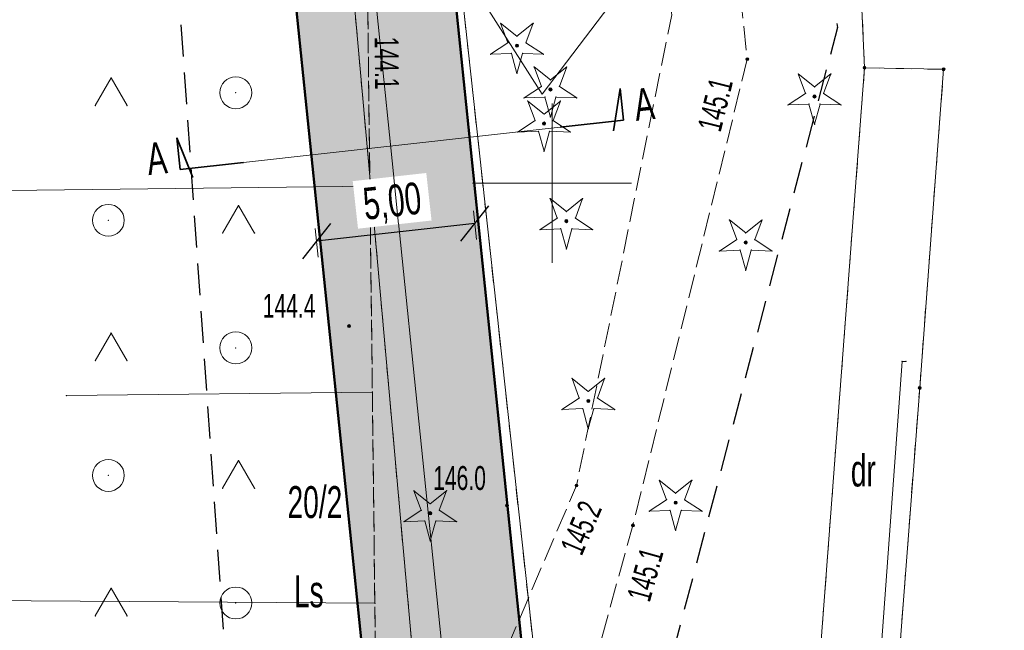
# Model space of a CAD drawing. Extents: x 6456700 to 6518119, y 5963420 to 5980059.
# Tile 238 of 256: x 6512452 to 6512483, y 5966535 to 5966554. Entities that reach past the tile are written whole.
import ezdxf
from ezdxf.enums import TextEntityAlignment as Align

# ---------------------------------------------------------------- set-up
doc = ezdxf.new("R2010")
doc.units = 0
doc.header["$MEASUREMENT"] = 0
for name, pattern in [('L_0_03', [1, 0.5, -0.5]), ('L_0_04', [1.5, 1, -0.5]), ('L_0_52', [1, 0.75, -0.25]), ('L_0_5A', [0.75, 0.5, -0.25])]:
    doc.linetypes.add(name, pattern=pattern)
doc.layers.get('0').update_dxf_attribs({"color": 2, "linetype": 'CONTINUOUS', "lineweight": 5})
doc.layers.get('Defpoints').update_dxf_attribs({"linetype": 'CONTINUOUS'})
for name, color, linetype, lineweight in [('000_Inne__niezydentyfikowane_', 7, 'CONTINUOUS', 18), ('18mm Kreska ciągła', 7, 'CONTINUOUS', 18), ('18mm Wymiarowanie i opisy', 7, 'CONTINUOUS', 18), ('203_punkt_graniczny', 7, 'CONTINUOUS', 18), ('210_oznaczenie_konturu_uzytku_gruntowego', 96, 'CONTINUOUS', 18), ('211_numer_dzialki_ewidencyjnej', 7, 'CONTINUOUS', 18), ('218_kontur_uzytku_gruntowego', 96, 'L_0_03', 18), ('219_dzialka_ewidencyjna', 7, 'CONTINUOUS', 18), ('35mm Ciągła', 7, 'CONTINUOUS', 35), ('50mm Kreska ciągła', 7, 'CONTINUOUS', 50), ('9mm Kreska ciągła', 252, 'CONTINUOUS', 9), ('drzewo_iglaste', 7, 'CONTINUOUS', 18), ('jezdnia', 7, 'CONTINUOUS', 18), ('pikieta_naturalna', 7, 'CONTINUOUS', 18), ('pikieta_naturalna_Atr2', 7, 'CONTINUOUS', 18), ('przewod_elektroenergetyczny_podziemny', 7, 'CONTINUOUS', 18), ('siatka_krzyrzy', 7, 'CONTINUOUS', 18), ('skarpa_nieumocniona', 7, 'CONTINUOUS', 18), ('teren_zalesiony', 7, 'CONTINUOUS', 18), ('Zakres', 7, 'CONTINUOUS', 18)]:
    doc.layers.add(name, color=color, linetype=linetype, lineweight=lineweight)
doc.styles.get("Standard").update_dxf_attribs({"font": 'txt', "width": 0.75})
doc.styles.add('Tekst w LOGO', font='GOTHIC.TTF', dxfattribs={"width": 0.7})
doc.styles.add('Znaczniki', font='GOTHIC.TTF', dxfattribs={"width": 0.7})
doc.dimstyles.new('1 do 500 mapa', dxfattribs={"dimscale": 0.4, "dimtxt": 2.5, "dimasz": 2.5, "dimexe": 1.25, "dimexo": 2, "dimgap": 0.825, "dimtad": 1, "dimzin": 0, "dimtxsty": 'Tekst w LOGO', "dimblk": 'OBLIQUE', "dimcen": 2.5, "dimclre": 253, "dimclrt": 256, "dimazin": 0, "dimtfac": 1, "dimtix": 1, "dimtmove": 1, "dimatfit": 3, "dimfxl": 1, "dimtfill": 1, "dimlwe": 9, "dimarcsym": 0})

# ---------------------------------------------------------------- blocks, each defined once
blk = doc.blocks.new('mdcp_nowa')
at = {"layer": '203_punkt_graniczny', "linetype": 'Continuous', "lineweight": 18, "true_color": 0x000000}
for points in [[(6495209.81, 5983003.575, 1), (6495209.81, 5983003.665, 1)], [(6495212.29, 5983003.525, 1), (6495212.29, 5983003.615, 1)], [(6495211.54, 5982993.535, 1), (6495211.54, 5982993.625, 1)]]:
    blk.add_hatch(color=18, dxfattribs=at).paths.add_polyline_path(points)
at = {"layer": 'drzewo_iglaste', "linetype": 'Continuous', "lineweight": 18, "true_color": 0x009900}
for points in [[(6495198.9, 5983004.26, 1), (6495198.9, 5983004.36, 1)], [(6495199.95, 5983002.89, 1), (6495199.95, 5983002.99, 1)], [(6495208.24, 5983002.67, 1), (6495208.24, 5983002.77, 1)], [(6495199.75, 5983001.82, 1), (6495199.75, 5983001.92, 1)], [(6495200.45, 5982998.76, 1), (6495200.45, 5982998.86, 1)], [(6495206.08, 5982998.09, 1), (6495206.08, 5982998.19, 1)], [(6495201.14, 5982993.12, 1), (6495201.14, 5982993.22, 1)], [(6495203.88, 5982989.93, 1), (6495203.88, 5982990.03, 1)], [(6495196.18, 5982989.6, 1), (6495196.18, 5982989.7, 1)]]:
    blk.add_hatch(color=94, dxfattribs=at).paths.add_polyline_path(points)
at = {"layer": 'pikieta_naturalna', "linetype": 'Continuous', "lineweight": 18, "true_color": 0x000000}
for points in [[(6495206.13, 5983003.845, 1), (6495206.13, 5983003.935, 1)], [(6495193.63, 5982995.475, 1), (6495193.63, 5982995.565, 1)], [(6495200.77, 5982990.475, 1), (6495200.77, 5982990.565, 1)], [(6495198.59, 5982989.845, 1), (6495198.59, 5982989.935, 1)], [(6495202.54, 5982989.225, 1), (6495202.54, 5982989.315, 1)]]:
    blk.add_hatch(color=18, dxfattribs=at).paths.add_polyline_path(points)
at = {"layer": '000_Inne__niezydentyfikowane_', "linetype": 'Continuous', "lineweight": 18, "flags": 128}
for points in [[(6495194.28, 5982999.91), (6495175.98, 5982999.69)], [(6495194.36, 5982993.45), (6495184.76, 5982993.34)], [(6495194.44, 5982986.83), (6495174.39, 5982986.97)]]:
    blk.add_lwpolyline(points, dxfattribs=at)
at = {"layer": '000_Inne__niezydentyfikowane_'}
for p in [(6495194.28, 5982999.91), (6495194.36, 5982993.45), (6495184.76, 5982993.34), (6495194.44, 5982986.83)]:
    blk.add_point(p, dxfattribs=at)
at = {"layer": '203_punkt_graniczny', "color": 7, "linetype": 'Continuous', "lineweight": 18}
for centre in [(6495209.81, 5983003.62), (6495212.29, 5983003.57), (6495211.54, 5982993.58)]:
    blk.add_circle(centre, 0.045, dxfattribs=at)
at = {"layer": '203_punkt_graniczny'}
for p in [(6495209.81, 5983003.62), (6495212.29, 5983003.57), (6495211.54, 5982993.58)]:
    blk.add_point(p, dxfattribs=at)
at = {"layer": '218_kontur_uzytku_gruntowego', "lineweight": 18, "flags": 128}
for points in [[(6495189.39, 5983076.89), (6495199.98, 5982980.36)], [(6495199.25, 5982944.91), (6495187.44, 5983076.36)], [(6495209.81, 5983003.62), (6495207.07, 5983064)], [(6495209.81, 5983003.62), (6495208.25, 5982983.04)], [(6495212.29, 5983003.57), (6495209.81, 5983003.62)], [(6495211.54, 5982993.58), (6495212.29, 5983003.57)], [(6495210.45, 5982979.32), (6495211.54, 5982993.58)]]:
    blk.add_lwpolyline(points, dxfattribs=at)
at = {"layer": '218_kontur_uzytku_gruntowego'}
for p in [(6495209.81, 5983003.62), (6495209.81, 5983003.62), (6495209.81, 5983003.62), (6495209.81, 5983003.62), (6495212.29, 5983003.57), (6495212.29, 5983003.57), (6495211.54, 5982993.58), (6495211.54, 5982993.58)]:
    blk.add_point(p, dxfattribs=at)
at = {"layer": '219_dzialka_ewidencyjna', "color": 3, "linetype": 'Continuous', "lineweight": 18, "flags": 128}
for points in [[(6495199.98, 5982980.36), (6495189.39, 5983076.89)], [(6495199.25, 5982944.91), (6495187.44, 5983076.36)], [(6495207.07, 5983064), (6495209.81, 5983003.62)], [(6495209.81, 5983003.62), (6495208.25, 5982983.04)], [(6495209.81, 5983003.62), (6495212.29, 5983003.57)], [(6495212.29, 5983003.57), (6495211.54, 5982993.58)], [(6495211.54, 5982993.58), (6495210.45, 5982979.32)]]:
    blk.add_lwpolyline(points, dxfattribs=at)
at = {"layer": '219_dzialka_ewidencyjna', "color": 3}
for p in [(6495209.81, 5983003.62), (6495209.81, 5983003.62), (6495209.81, 5983003.62), (6495212.29, 5983003.57), (6495212.29, 5983003.57), (6495211.54, 5982993.58), (6495211.54, 5982993.58)]:
    blk.add_point(p, dxfattribs=at)
at = {"layer": 'drzewo_iglaste', "color": 94, "linetype": 'Continuous', "lineweight": 13, "flags": 128}
for points in [[(6495198.388, 5983005.016), (6495198.9, 5983004.609)], [(6495198.617, 5983004.403), (6495198.388, 5983005.016)], [(6495198.9, 5983004.609), (6495199.412, 5983005.016)], [(6495199.412, 5983005.016), (6495199.183, 5983004.403)], [(6495198.072, 5983004.042), (6495198.617, 5983004.403)], [(6495199.183, 5983004.403), (6495199.728, 5983004.042)], [(6495198.725, 5983004.07), (6495198.072, 5983004.042)], [(6495198.9, 5983003.44), (6495198.725, 5983004.07)], [(6495199.075, 5983004.07), (6495198.9, 5983003.44)], [(6495199.728, 5983004.042), (6495199.075, 5983004.07)], [(6495199.438, 5983003.646), (6495199.95, 5983003.239)], [(6495199.667, 5983003.033), (6495199.438, 5983003.646)], [(6495199.95, 5983003.239), (6495200.462, 5983003.646)], [(6495200.462, 5983003.646), (6495200.233, 5983003.033)], [(6495207.957, 5983002.813), (6495207.728, 5983003.426)], [(6495207.728, 5983003.426), (6495208.24, 5983003.019)], [(6495208.24, 5983003.019), (6495208.752, 5983003.426)], [(6495208.752, 5983003.426), (6495208.523, 5983002.813)], [(6495199.122, 5983002.672), (6495199.667, 5983003.033)], [(6495200.233, 5983003.033), (6495200.778, 5983002.672)], [(6495199.775, 5983002.7), (6495199.122, 5983002.672)], [(6495199.95, 5983002.07), (6495199.775, 5983002.7)], [(6495200.125, 5983002.7), (6495199.95, 5983002.07)], [(6495200.778, 5983002.672), (6495200.125, 5983002.7)], [(6495207.412, 5983002.452), (6495207.957, 5983002.813)], [(6495208.523, 5983002.813), (6495209.068, 5983002.452)], [(6495199.467, 5983001.963), (6495199.238, 5983002.576)], [(6495199.238, 5983002.576), (6495199.75, 5983002.169)], [(6495199.75, 5983002.169), (6495200.262, 5983002.576)], [(6495200.262, 5983002.576), (6495200.033, 5983001.963)], [(6495208.065, 5983002.48), (6495207.412, 5983002.452)], [(6495208.24, 5983001.85), (6495208.065, 5983002.48)], [(6495208.415, 5983002.48), (6495208.24, 5983001.85)], [(6495209.068, 5983002.452), (6495208.415, 5983002.48)], [(6495198.922, 5983001.602), (6495199.467, 5983001.963)], [(6495200.033, 5983001.963), (6495200.578, 5983001.602)], [(6495199.575, 5983001.63), (6495198.922, 5983001.602)], [(6495199.75, 5983001), (6495199.575, 5983001.63)], [(6495199.925, 5983001.63), (6495199.75, 5983001)], [(6495200.578, 5983001.602), (6495199.925, 5983001.63)], [(6495200.167, 5982998.903), (6495199.938, 5982999.516)], [(6495199.938, 5982999.516), (6495200.45, 5982999.109)], [(6495200.45, 5982999.109), (6495200.962, 5982999.516)], [(6495200.962, 5982999.516), (6495200.733, 5982998.903)], [(6495199.622, 5982998.542), (6495200.167, 5982998.903)], [(6495200.733, 5982998.903), (6495201.278, 5982998.542)], [(6495205.568, 5982998.846), (6495206.08, 5982998.439)], [(6495205.797, 5982998.233), (6495205.568, 5982998.846)], [(6495206.08, 5982998.439), (6495206.592, 5982998.846)], [(6495206.592, 5982998.846), (6495206.363, 5982998.233)], [(6495200.275, 5982998.57), (6495199.622, 5982998.542)], [(6495200.45, 5982997.94), (6495200.275, 5982998.57)], [(6495200.625, 5982998.57), (6495200.45, 5982997.94)], [(6495201.278, 5982998.542), (6495200.625, 5982998.57)], [(6495205.252, 5982997.872), (6495205.797, 5982998.233)], [(6495206.363, 5982998.233), (6495206.908, 5982997.872)], [(6495205.905, 5982997.9), (6495205.252, 5982997.872)], [(6495206.08, 5982997.27), (6495205.905, 5982997.9)], [(6495206.255, 5982997.9), (6495206.08, 5982997.27)], [(6495206.908, 5982997.872), (6495206.255, 5982997.9)], [(6495200.857, 5982993.263), (6495200.628, 5982993.876)], [(6495200.628, 5982993.876), (6495201.14, 5982993.469)], [(6495201.14, 5982993.469), (6495201.652, 5982993.876)], [(6495201.652, 5982993.876), (6495201.423, 5982993.263)], [(6495200.312, 5982992.902), (6495200.857, 5982993.263)], [(6495201.423, 5982993.263), (6495201.968, 5982992.902)], [(6495200.965, 5982992.93), (6495200.312, 5982992.902)], [(6495201.14, 5982992.3), (6495200.965, 5982992.93)], [(6495201.315, 5982992.93), (6495201.14, 5982992.3)], [(6495201.968, 5982992.902), (6495201.315, 5982992.93)], [(6495203.368, 5982990.686), (6495203.88, 5982990.279)], [(6495203.597, 5982990.073), (6495203.368, 5982990.686)], [(6495203.88, 5982990.279), (6495204.392, 5982990.686)], [(6495204.392, 5982990.686), (6495204.163, 5982990.073)], [(6495195.897, 5982989.743), (6495195.668, 5982990.356)], [(6495195.668, 5982990.356), (6495196.18, 5982989.949)], [(6495196.18, 5982989.949), (6495196.692, 5982990.356)], [(6495196.692, 5982990.356), (6495196.463, 5982989.743)], [(6495203.052, 5982989.712), (6495203.597, 5982990.073)], [(6495204.163, 5982990.073), (6495204.708, 5982989.712)], [(6495195.352, 5982989.382), (6495195.897, 5982989.743)], [(6495196.463, 5982989.743), (6495197.008, 5982989.382)], [(6495203.705, 5982989.74), (6495203.052, 5982989.712)], [(6495203.88, 5982989.11), (6495203.705, 5982989.74)], [(6495204.055, 5982989.74), (6495203.88, 5982989.11)], [(6495204.708, 5982989.712), (6495204.055, 5982989.74)], [(6495196.005, 5982989.41), (6495195.352, 5982989.382)], [(6495196.18, 5982988.78), (6495196.005, 5982989.41)], [(6495196.355, 5982989.41), (6495196.18, 5982988.78)], [(6495197.008, 5982989.382), (6495196.355, 5982989.41)]]:
    blk.add_lwpolyline(points, dxfattribs=at)
at = {"layer": 'drzewo_iglaste', "color": 94, "linetype": 'Continuous', "lineweight": 18}
for centre in [(6495198.9, 5983004.31), (6495199.95, 5983002.94), (6495208.24, 5983002.72), (6495199.75, 5983001.87), (6495200.45, 5982998.81), (6495206.08, 5982998.14), (6495201.14, 5982993.17), (6495203.88, 5982989.98), (6495196.18, 5982989.65)]:
    blk.add_circle(centre, 0.05, dxfattribs=at)
at = {"layer": 'drzewo_iglaste'}
for p in [(6495198.388, 5983005.016), (6495198.388, 5983005.016), (6495199.412, 5983005.016), (6495199.412, 5983005.016), (6495198.9, 5983004.609), (6495198.9, 5983004.609), (6495198.617, 5983004.403), (6495198.617, 5983004.403), (6495198.9, 5983004.31), (6495199.183, 5983004.403), (6495199.183, 5983004.403), (6495198.072, 5983004.042), (6495198.072, 5983004.042), (6495198.725, 5983004.07), (6495198.725, 5983004.07), (6495199.075, 5983004.07), (6495199.075, 5983004.07), (6495199.728, 5983004.042), (6495199.728, 5983004.042), (6495199.438, 5983003.646), (6495199.438, 5983003.646), (6495200.462, 5983003.646), (6495200.462, 5983003.646), (6495198.9, 5983003.44), (6495198.9, 5983003.44), (6495207.728, 5983003.426), (6495207.728, 5983003.426), (6495208.752, 5983003.426), (6495208.752, 5983003.426), (6495199.667, 5983003.033), (6495199.667, 5983003.033), (6495199.95, 5983003.239), (6495199.95, 5983003.239), (6495200.233, 5983003.033), (6495200.233, 5983003.033), (6495208.24, 5983003.019), (6495208.24, 5983003.019), (6495199.122, 5983002.672), (6495199.122, 5983002.672), (6495199.775, 5983002.7), (6495199.775, 5983002.7), (6495199.95, 5983002.94), (6495200.125, 5983002.7), (6495200.125, 5983002.7), (6495200.778, 5983002.672), (6495200.778, 5983002.672), (6495207.957, 5983002.813), (6495207.957, 5983002.813), (6495208.24, 5983002.72), (6495208.523, 5983002.813), (6495208.523, 5983002.813), (6495199.238, 5983002.576), (6495199.238, 5983002.576), (6495200.262, 5983002.576), (6495200.262, 5983002.576), (6495207.412, 5983002.452), (6495207.412, 5983002.452), (6495208.065, 5983002.48), (6495208.065, 5983002.48), (6495208.415, 5983002.48), (6495208.415, 5983002.48), (6495209.068, 5983002.452), (6495209.068, 5983002.452), (6495199.75, 5983002.169), (6495199.75, 5983002.169), (6495199.95, 5983002.07), (6495199.95, 5983002.07), (6495199.467, 5983001.963), (6495199.467, 5983001.963), (6495199.75, 5983001.87), (6495200.033, 5983001.963), (6495200.033, 5983001.963), (6495208.24, 5983001.85), (6495208.24, 5983001.85), (6495198.922, 5983001.602), (6495198.922, 5983001.602), (6495199.575, 5983001.63), (6495199.575, 5983001.63), (6495199.925, 5983001.63), (6495199.925, 5983001.63), (6495200.578, 5983001.602), (6495200.578, 5983001.602), (6495199.75, 5983001), (6495199.75, 5983001), (6495199.938, 5982999.516), (6495199.938, 5982999.516), (6495200.962, 5982999.516), (6495200.962, 5982999.516), (6495200.45, 5982999.109), (6495200.45, 5982999.109), (6495200.167, 5982998.903), (6495200.167, 5982998.903), (6495200.45, 5982998.81), (6495200.733, 5982998.903), (6495200.733, 5982998.903), (6495205.568, 5982998.846), (6495205.568, 5982998.846), (6495206.592, 5982998.846), (6495206.592, 5982998.846), (6495199.622, 5982998.542), (6495199.622, 5982998.542), (6495200.275, 5982998.57), (6495200.275, 5982998.57), (6495200.625, 5982998.57), (6495200.625, 5982998.57), (6495201.278, 5982998.542), (6495201.278, 5982998.542), (6495206.08, 5982998.439), (6495206.08, 5982998.439), (6495205.797, 5982998.233), (6495205.797, 5982998.233), (6495206.08, 5982998.14), (6495206.363, 5982998.233), (6495206.363, 5982998.233), (6495200.45, 5982997.94), (6495200.45, 5982997.94), (6495205.252, 5982997.872), (6495205.252, 5982997.872), (6495205.905, 5982997.9), (6495205.905, 5982997.9), (6495206.255, 5982997.9), (6495206.255, 5982997.9), (6495206.908, 5982997.872), (6495206.908, 5982997.872), (6495206.08, 5982997.27), (6495206.08, 5982997.27), (6495200.628, 5982993.876), (6495200.628, 5982993.876), (6495201.652, 5982993.876), (6495201.652, 5982993.876), (6495201.14, 5982993.469), (6495201.14, 5982993.469), (6495200.857, 5982993.263), (6495200.857, 5982993.263), (6495201.14, 5982993.17), (6495201.423, 5982993.263), (6495201.423, 5982993.263), (6495200.312, 5982992.902), (6495200.312, 5982992.902), (6495200.965, 5982992.93), (6495200.965, 5982992.93), (6495201.315, 5982992.93), (6495201.315, 5982992.93), (6495201.968, 5982992.902), (6495201.968, 5982992.902), (6495201.14, 5982992.3), (6495201.14, 5982992.3), (6495203.368, 5982990.686), (6495203.368, 5982990.686), (6495204.392, 5982990.686), (6495204.392, 5982990.686), (6495195.668, 5982990.356), (6495195.668, 5982990.356), (6495196.692, 5982990.356), (6495196.692, 5982990.356), (6495203.597, 5982990.073), (6495203.597, 5982990.073), (6495203.88, 5982990.279), (6495203.88, 5982990.279), (6495204.163, 5982990.073), (6495204.163, 5982990.073), (6495195.897, 5982989.743), (6495195.897, 5982989.743), (6495196.18, 5982989.949), (6495196.18, 5982989.949), (6495196.463, 5982989.743), (6495196.463, 5982989.743), (6495203.052, 5982989.712), (6495203.052, 5982989.712), (6495203.705, 5982989.74), (6495203.705, 5982989.74), (6495203.88, 5982989.98), (6495204.055, 5982989.74), (6495204.055, 5982989.74), (6495204.708, 5982989.712), (6495204.708, 5982989.712), (6495195.352, 5982989.382), (6495195.352, 5982989.382), (6495196.005, 5982989.41), (6495196.005, 5982989.41), (6495196.18, 5982989.65), (6495196.355, 5982989.41), (6495196.355, 5982989.41), (6495197.008, 5982989.382), (6495197.008, 5982989.382), (6495203.88, 5982989.11), (6495203.88, 5982989.11), (6495196.18, 5982988.78), (6495196.18, 5982988.78)]:
    blk.add_point(p, dxfattribs=at)
at = {"layer": 'jezdnia', "color": 7, "linetype": 'L_0_52', "lineweight": 18, "flags": 128}
blk.add_lwpolyline([(6495195.83, 5982978.97), (6495200.77, 5982990.52), (6495203.76, 5983005.28), (6495200.35, 5983025.82), (6495193.24, 5983036.29), (6495189.14, 5983049.6), (6495185.12, 5983067.8), (6495183.17, 5983077.08), (6495178.19, 5983089.73), (6495174.64, 5983098.86), (6495168.43, 5983115.09), (6495161.55, 5983133.83), (6495154.76, 5983147.58), (6495144.33, 5983166.27), (6495135.54, 5983182.13), (6495131.43, 5983212.99), (6495131.68, 5983233.26), (6495131.46, 5983243.99), (6495128.32, 5983280.81), (6495127.29, 5983298.52), (6495124.19, 5983336.19), (6495123.5, 5983344), (6495121.28, 5983367.92), (6495119.64, 5983396.13), (6495116.73, 5983412.76), (6495117.19, 5983441.35), (6495116.43, 5983457.42), (6495115.48, 5983476.53), (6495115.11, 5983482.62), (6495112.3, 5983484.4), (6495091.45, 5983481.81), (6495091.37, 5983484.19), (6495109.96, 5983486.92), (6495113.25, 5983490.41), (6495113.24, 5983503.43), (6495112.69, 5983521.82), (6495113.13, 5983545.8), (6495113.51, 5983566.95), (6495116.02, 5983585), (6495118.4, 5983609.28), (6495123.42, 5983650.06), (6495131.2, 5983686.54), (6495140.07, 5983719.72), (6495146.41, 5983753.33), (6495149.05, 5983763.24), (6495154.18, 5983776.85), (6495160.67, 5983784.68), (6495175.29, 5983798.4), (6495197.26, 5983816.17), (6495217.4, 5983831.86), (6495238.65, 5983846.53), (6495263.72, 5983869.02), (6495276.39, 5983884.8), (6495285.32, 5983901), (6495289.2, 5983910.41), (6495292.89, 5983924.2), (6495294.78, 5983930.12), (6495299.2, 5983944.93), (6495304.61, 5983964.52), (6495307.5, 5983979.46), (6495307.59, 5983992.22), (6495306.46, 5984009.09), (6495305.69, 5984028.3), (6495305.67, 5984038.17), (6495300.99, 5984057.07), (6495297.28, 5984082.3), (6495291.79, 5984107.54), (6495288.36, 5984130.45), (6495280.64, 5984151.56), (6495274.64, 5984171.22), (6495270.98, 5984181.26), (6495273.99, 5984181.03), (6495276.87, 5984171.8), (6495283.5, 5984152.14), (6495291.35, 5984131.82), (6495294.78, 5984110.77), (6495299.68, 5984081.31), (6495303.27, 5984060.79), (6495332.62, 5984062.58), (6495350.78, 5984065.69), (6495352.73, 5984070.57), (6495357.63, 5984062.1), (6495352.37, 5984062.87), (6495334.16, 5984059.86), (6495303.89, 5984056.79), (6495307.64, 5984045.46), (6495309.06, 5984037.47), (6495310.62, 5984029.01), (6495312.95, 5983997.49), (6495310.44, 5983991.82), (6495310.09, 5983979.31), (6495307.08, 5983963.82), (6495301.68, 5983944.67), (6495295.97, 5983923.79), (6495292.77, 5983913.71), (6495290.13, 5983906.38), (6495284.32, 5983893.37), (6495278.05, 5983883.04), (6495264.46, 5983865.44), (6495239.09, 5983842.69), (6495219.23, 5983829.73), (6495216.93, 5983819.97), (6495223.58, 5983813.84), (6495228.16, 5983809.41), (6495224.21, 5983807.55), (6495214.94, 5983813.05), (6495207.87, 5983817.5), (6495201.24, 5983815.27), (6495178.34, 5983796.41), (6495165.6, 5983786.15), (6495159.73, 5983777.73), (6495154.77, 5983771.17), (6495151.16, 5983759.97), (6495150.26, 5983749.93), (6495142.6, 5983719.51), (6495134.42, 5983684.95), (6495127.4, 5983650.76), (6495120.08, 5983602.2), (6495117.42, 5983578.29), (6495115.94, 5983567.9), (6495115.38, 5983544.13), (6495115.07, 5983520.98), (6495115.65, 5983504.52), (6495116.24, 5983490.91), (6495120.25, 5983487.29), (6495126.33, 5983487.84), (6495143.65, 5983489.58), (6495144.46, 5983486.94), (6495127.88, 5983485.15), (6495121.64, 5983482.36), (6495118.37, 5983476.22), (6495119.55, 5983458.22), (6495119.45, 5983441.1), (6495120.18, 5983413.18), (6495121.99, 5983405.13), (6495126.07, 5983403.29), (6495130.48, 5983403.23), (6495129.73, 5983399.77), (6495124.35, 5983396.96), (6495123.73, 5983368.04), (6495126.63, 5983336.2), (6495129.59, 5983298.85), (6495131.1, 5983280.79), (6495133, 5983262.8), (6495134.25, 5983243.51), (6495134.8, 5983233.03), (6495133.67, 5983213.6), (6495138.07, 5983181.73), (6495146.27, 5983167.62), (6495157.18, 5983147.99), (6495163.68, 5983134.39), (6495170.96, 5983115.51), (6495175.46, 5983104.48), (6495181.17, 5983100.74), (6495199.93, 5983101.55), (6495199.17, 5983099.07), (6495182.34, 5983097.53), (6495180.35, 5983094.32), (6495185.39, 5983081.2), (6495192.07, 5983052.44), (6495195.58, 5983038.04), (6495198.53, 5983033.23), (6495203.76, 5983025.83), (6495206.13, 5983003.89), (6495202.54, 5982989.27), (6495201.18, 5982984.38), (6495199.22, 5982977.33), (6495199.31, 5982965.37), (6495200.17, 5982948.62), (6495203.01, 5982926.24), (6495205.43, 5982907.13), (6495210.02, 5982873.53), (6495214.31, 5982847.66), (6495217.75, 5982836.69), (6495222.16, 5982822), (6495228.36, 5982806.97), (6495230.37, 5982804.25), (6495235.28, 5982800.03), (6495240.12, 5982797.03), (6495226.36, 5982801.25), (6495225.42, 5982799.59), (6495224.16, 5982791.52), (6495222.71, 5982778.54), (6495222.21, 5982760.62), (6495221.26, 5982748.78), (6495217.72, 5982722.5), (6495220.89, 5982699.43), (6495222.63, 5982688.01), (6495226.82, 5982681.43), (6495232.44, 5982678.09), (6495238.57, 5982677.74), (6495238.58, 5982674.2), (6495234.94, 5982674.18), (6495222.7, 5982675.95), (6495211.13, 5982675.67), (6495203.44, 5982672.24), (6495190.56, 5982660.85), (6495183.64, 5982651.87), (6495180.18, 5982645.51), (6495176.56, 5982638.14), (6495173.06, 5982629.9), (6495169.79, 5982622.28), (6495168.95, 5982621.1), (6495167.1, 5982622.09), (6495169.54, 5982629.99), (6495175.88, 5982643.52), (6495181.21, 5982652.88), (6495188.25, 5982661.9), (6495200.25, 5982673.34), (6495211.64, 5982680.53), (6495218.14, 5982692.06), (6495218.39, 5982699.72), (6495215.1, 5982723.62), (6495216.08, 5982729.8), (6495218.41, 5982743.49), (6495220.09, 5982761.04), (6495220.41, 5982779.3), (6495221.74, 5982791.03), (6495222.5, 5982799.07), (6495220.92, 5982803.86), (6495210.51, 5982812.59), (6495206.38, 5982817.94), (6495202.5, 5982823.86), (6495197.41, 5982834.99), (6495191.07, 5982840.79), (6495178.96, 5982851.25), (6495180.72, 5982852.83), (6495192.33, 5982842.82), (6495193.9, 5982841.49), (6495196.29, 5982839.47), (6495200.7, 5982838.43), (6495206.86, 5982825.62), (6495210.11, 5982820.87), (6495214.26, 5982814.71), (6495221.36, 5982809.09), (6495224.36, 5982806.84), (6495223.38, 5982810.9), (6495218.5, 5982823.84), (6495214.57, 5982836.22), (6495211.53, 5982847.15), (6495206.8, 5982872.08), (6495202.64, 5982906.51), (6495199.04, 5982926.21), (6495196.67, 5982948.55), (6495195.68, 5982964.58)], close=True, dxfattribs=at)
at = {"layer": 'jezdnia'}
for p in [(6495206.13, 5983003.89), (6495200.77, 5982990.52), (6495202.54, 5982989.27)]:
    blk.add_point(p, dxfattribs=at)
at = {"layer": 'pikieta_naturalna', "color": 7, "linetype": 'Continuous', "lineweight": 18}
for centre in [(6495206.13, 5983003.89), (6495193.63, 5982995.52), (6495200.77, 5982990.52), (6495198.59, 5982989.89), (6495202.54, 5982989.27)]:
    blk.add_circle(centre, 0.045, dxfattribs=at)
at = {"layer": 'pikieta_naturalna'}
for p in [(6495206.13, 5983003.89), (6495193.63, 5982995.52), (6495200.77, 5982990.52), (6495198.59, 5982989.89), (6495202.54, 5982989.27)]:
    blk.add_point(p, dxfattribs=at)
at = {"layer": 'przewod_elektroenergetyczny_podziemny', "color": 1, "linetype": 'Continuous', "lineweight": 18, "flags": 128}
blk.add_lwpolyline([(6495201.14, 5982943.1), (6495200.15, 5982955.64), (6495199.64, 5982977.95), (6495200.56, 5982978.65), (6495209.52, 5982979.66), (6495209.96, 5982980.38), (6495210.99, 5982994.41), (6495211.11, 5982994.41)], dxfattribs=at)
at = {"layer": 'przewod_elektroenergetyczny_podziemny'}
for p in [(6495210.99, 5982994.41), (6495211.11, 5982994.41)]:
    blk.add_point(p, dxfattribs=at)
at = {"layer": 'siatka_krzyrzy', "linetype": 'Continuous', "lineweight": 18, "flags": 128}
for points in [[(6495200, 5982997.5), (6495200, 5983002.5)], [(6495197.5, 5983000), (6495202.5, 5983000)]]:
    blk.add_lwpolyline(points, dxfattribs=at)
at = {"layer": 'skarpa_nieumocniona', "color": 7, "linetype": 'L_0_5A', "lineweight": 18, "flags": 128}
blk.add_lwpolyline([(6495217.65, 5982814.39), (6495212.8, 5982822.34), (6495206.86, 5982825.62), (6495200.7, 5982838.43), (6495195.46, 5982859.44), (6495192.63, 5982871.32), (6495188.85, 5982881.97), (6495183.52, 5982886.94), (6495176.14, 5982900.76), (6495180, 5982904.6), (6495179.15, 5982911.71), (6495175.72, 5982920.63), (6495175.98, 5982930.29), (6495180.63, 5982930.17), (6495180.83, 5982936.86), (6495177.45, 5982936.98), (6495177.48, 5982938.07), (6495176.61, 5982948.59), (6495174.13, 5982984.91), (6495177.26, 5983009.97), (6495168.41, 5983061.47), (6495162.99, 5983082.43), (6495163.97, 5983097.34), (6495159.47, 5983111.58), (6495154.72, 5983137.09), (6495143.3, 5983161.31), (6495133.93, 5983178.05), (6495127.78, 5983190.6), (6495121.74, 5983201), (6495109.97, 5983223.74), (6495115.06, 5983236.61), (6495123.33, 5983219.43), (6495128.48, 5983200.73), (6495134.02, 5983183.5), (6495140.69, 5983170.38), (6495148.28, 5983157.89), (6495159.34, 5983136.7), (6495163.67, 5983127.48), (6495166.42, 5983114.5), (6495172.48, 5983096.4), (6495178.19, 5983089.73), (6495183.17, 5983077.08), (6495185.12, 5983067.8), (6495189.14, 5983049.6), (6495193.24, 5983036.29), (6495194.86, 5983019.23), (6495194.22, 5983005.35), (6495194.46, 5982985.14), (6495193.02, 5982977.78), (6495193.03, 5982974.24), (6495193.09, 5982968.66), (6495193.64, 5982959.29), (6495195.49, 5982946.34), (6495195.53, 5982929.96), (6495198.39, 5982919.26), (6495200.73, 5982901.53), (6495201.7, 5982891.53), (6495206.08, 5982861.3), (6495209.07, 5982851.75), (6495212.1, 5982842.39), (6495218.5, 5982823.84), (6495223.38, 5982810.9), (6495221.36, 5982809.09)], close=True, dxfattribs=at)
at = {"layer": 'teren_zalesiony', "color": 7, "linetype": 'L_0_5A', "lineweight": 18, "flags": 128}
blk.add_lwpolyline([(6495177.26, 5983009.97), (6495168.41, 5983061.47), (6495162.99, 5983082.43), (6495163.97, 5983097.34), (6495172.48, 5983096.4), (6495178.19, 5983089.73), (6495183.17, 5983077.08), (6495185.12, 5983067.8), (6495189.14, 5983049.6), (6495193.24, 5983036.29), (6495194.86, 5983019.23), (6495194.22, 5983005.35), (6495194.46, 5982985.14), (6495193.02, 5982977.78), (6495193.03, 5982974.24), (6495193.09, 5982968.66), (6495193.64, 5982959.29), (6495195.49, 5982946.34), (6495195.53, 5982929.96), (6495198.39, 5982919.26), (6495200.73, 5982901.53), (6495201.7, 5982891.53), (6495206.08, 5982861.3), (6495209.07, 5982851.75), (6495195.46, 5982859.44), (6495192.63, 5982871.32), (6495188.85, 5982881.97), (6495183.52, 5982886.94), (6495176.14, 5982900.76), (6495182.8, 5982899.3), (6495180.63, 5982930.17), (6495180.83, 5982936.86), (6495174.13, 5982984.91)], close=True, dxfattribs=at)
at = {"layer": 'teren_zalesiony', "color": 7, "linetype": 'Continuous', "lineweight": 18, "flags": 128}
for points in [[(6495185.663, 5983002.433), (6495186.163, 5983003.299)], [(6495186.163, 5983003.299), (6495186.663, 5983002.433)], [(6495189.663, 5982998.433), (6495190.163, 5982999.299)], [(6495190.163, 5982999.299), (6495190.663, 5982998.433)], [(6495185.663, 5982994.433), (6495186.163, 5982995.299)], [(6495186.163, 5982995.299), (6495186.663, 5982994.433)], [(6495189.663, 5982990.433), (6495190.163, 5982991.299)], [(6495190.163, 5982991.299), (6495190.663, 5982990.433)], [(6495185.663, 5982986.433), (6495186.163, 5982987.299)], [(6495186.163, 5982987.299), (6495186.663, 5982986.433)]]:
    blk.add_lwpolyline(points, dxfattribs=at)
at = {"layer": 'teren_zalesiony', "color": 7, "linetype": 'Continuous', "lineweight": 18}
for centre in [(6495190.076, 5983002.836), (6495186.076, 5982998.836), (6495190.076, 5982994.836), (6495186.076, 5982990.836), (6495190.076, 5982986.836)]:
    blk.add_circle(centre, 0.5, dxfattribs=at)
at = {"layer": 'teren_zalesiony'}
for p in [(6495186.163, 5983003.299), (6495186.163, 5983003.299), (6495190.076, 5983002.836), (6495185.663, 5983002.433), (6495186.663, 5983002.433), (6495190.163, 5982999.299), (6495190.163, 5982999.299), (6495186.076, 5982998.836), (6495189.663, 5982998.433), (6495190.663, 5982998.433), (6495186.163, 5982995.299), (6495186.163, 5982995.299), (6495190.076, 5982994.836), (6495185.663, 5982994.433), (6495186.663, 5982994.433), (6495190.163, 5982991.299), (6495190.163, 5982991.299), (6495186.076, 5982990.836), (6495189.663, 5982990.433), (6495190.663, 5982990.433), (6495186.163, 5982987.299), (6495186.163, 5982987.299), (6495190.076, 5982986.836), (6495185.663, 5982986.433), (6495186.663, 5982986.433)]:
    blk.add_point(p, dxfattribs=at)
at = {"layer": 'Zakres', "linetype": 'L_0_04', "lineweight": 25, "flags": 128}
blk.add_lwpolyline([(6495113.77, 5985050.22), (6495121.12, 5984877.07), (6495125.76, 5984757.87), (6495129.89, 5984649.81), (6495141.08, 5984611.3), (6495145.77, 5984544.53), (6495147.36, 5984487.27), (6495157.22, 5984392.07), (6495162.95, 5984387.45), (6495180.24, 5984384.16), (6495229.5, 5984386.61), (6495251.65, 5984373.41), (6495258.77, 5984357.12), (6495255.44, 5984330.44), (6495250.77, 5984304.39), (6495252.21, 5984282.78), (6495255.46, 5984256.45), (6495254.94, 5984238.25), (6495266.4, 5984211), (6495277.24, 5984182.33), (6495294.2, 5984133.19), (6495300.94, 5984095.37), (6495313.24, 5984037.69), (6495317.44, 5983978.18), (6495300.35, 5983922.18), (6495282.35, 5983883.38), (6495266.21, 5983862.23), (6495242.03, 5983839.67), (6495211.11, 5983816.86), (6495158.26, 5983772.66), (6495130.6, 5983651.16), (6495116.31, 5983543.43), (6495129.51, 5983346.73), (6495134.58, 5983264.71), (6495139.64, 5983186.97), (6495193.25, 5983077.94), (6495199.2, 5983041.97), (6495206.23, 5983026), (6495208.96, 5983004.88), (6495202.27, 5982979.48), (6495202.42, 5982950.13), (6495209.35, 5982897.38), (6495215.97, 5982850.34), (6495228.6, 5982809.97), (6495226.85, 5982778.82), (6495225.04, 5982750.56), (6495220.26, 5982723.37), (6495226.54, 5982679.97), (6495206.06, 5982669.48), (6495192.68, 5982657.71), (6495184.57, 5982648.65), (6495174.78, 5982624.58), (6495164.23, 5982604.61), (6495150.7, 5982588.3), (6495137.69, 5982582.43), (6495118.26, 5982573.75), (6495100.35, 5982558.42), (6495090.36, 5982544.99), (6495075.87, 5982519.06), (6495060.83, 5982499.68), (6495049.41, 5982485.49), (6495035.07, 5982459.7), (6495006.7, 5982406.64), (6494980.89, 5982351.84), (6494944.35, 5982293.29), (6494925.72, 5982250.11), (6494905.2, 5982190.37), (6494898.43, 5982153.5), (6494879.51, 5982063.89), (6494864.14, 5981992.66), (6494816.93, 5981768.61), (6494777.79, 5981577.7), (6494739.84, 5981394.72), (6494718.65, 5981297.89), (6494716.45, 5981237.31), (6494738.62, 5981208.21), (6494776.48, 5981173.06), (6494817.16, 5981137.44), (6494847.63, 5981109.8), (6494877.39, 5981077.08), (6494912.75, 5981030.55), (6494916.06, 5981014.71), (6494903.86, 5980957.01), (6494916.13, 5980953.51), (6494892.32, 5980927.59), (6494850.7, 5980858.8), (6494806.81, 5980779.89), (6494785.1, 5980753.49), (6494715.22, 5980723.29), (6494679.96, 5980686.78), (6494651.35, 5980651.29), (6494549.14, 5980683.24), (6494511.84, 5980659.66), (6494443.61, 5980630.33), (6494428.78, 5980598.6), (6494431.58, 5980579.46), (6494420.56, 5980549.76), (6494416.45, 5980528.2), (6494403.86, 5980507.16), (6494388.89, 5980482.96), (6494365.32, 5980407.99), (6494335.67, 5980315.15), (6494332.29, 5980297.41), (6494335.1, 5980278.18), (6494347.25, 5980254.84), (6494336.79, 5980250.09), (6494300.04, 5980271.34), (6494320.8, 5980301.43), (6494336.81, 5980349.17), (6494344.85, 5980380.92), (6494360.85, 5980437.13), (6494374.18, 5980476.38), (6494386.14, 5980498.84), (6494403.02, 5980528.52), (6494411.33, 5980563.19), (6494420.84, 5980586.25), (6494420.25, 5980601.11), (6494434.95, 5980635.94), (6494446.75, 5980644.99), (6494465.77, 5980647.27), (6494513.02, 5980669.46), (6494507.85, 5980679.68), (6494547.89, 5980705.83), (6494570.06, 5980691.34), (6494636.17, 5980669.05), (6494706.14, 5980756.86), (6494742.78, 5980772.58), (6494798.53, 5980814.27), (6494826.12, 5980867.97), (6494849.57, 5980908.6), (6494845.35, 5980942.01), (6494853.94, 5980970.83), (6494891.08, 5980960.54), (6494890.11, 5980965.73), (6494903.94, 5981025.69), (6494869.98, 5981070.3), (6494770.97, 5981160.58), (6494728.18, 5981200.64), (6494706.13, 5981229.56), (6494707.94, 5981299.75), (6494728.84, 5981398.1), (6494767.06, 5981580.19), (6494806.17, 5981770.55), (6494854.36, 5981994.76), (6494869.73, 5982065.97), (6494888.61, 5982155.44), (6494891.67, 5982173.95), (6494895.82, 5982197.45), (6494916.38, 5982253.72), (6494935.47, 5982297.95), (6494954.97, 5982331.67), (6494972.09, 5982356.64), (6494997.76, 5982411.14), (6495026.29, 5982464.48), (6495041.09, 5982491.09), (6495052.99, 5982505.88), (6495067.51, 5982524.6), (6495081.94, 5982550.43), (6495092.99, 5982565.28), (6495112.86, 5982582.29), (6495133.59, 5982591.55), (6495144.48, 5982596.46), (6495155.87, 5982610.19), (6495165.7, 5982628.8), (6495175.96, 5982654.03), (6495185.62, 5982664.83), (6495200.4, 5982677.82), (6495212.49, 5982688.04), (6495209.64, 5982723.43), (6495215.22, 5982750.57), (6495216.87, 5982779.54), (6495218.31, 5982809.31), (6495206.86, 5982847.92), (6495199.44, 5982894.74), (6495192.11, 5982948.71), (6495190.16, 5982979.24), (6495183.47, 5983075.16), (6495129.79, 5983184.34), (6495124.6, 5983264.07), (6495119.53, 5983346.09), (6495106.27, 5983543.75), (6495120.74, 5983652.9), (6495148.75, 5983779.42), (6495204.15, 5983826.04), (6495273.41, 5983889.36), (6495288.53, 5983927.42), (6495300.83, 5983964.69), (6495303.91, 5983980.14), (6495301.32, 5984039.55), (6495291.1, 5984093.63), (6495284.5, 5984130.67), (6495267.84, 5984178.93), (6495257.12, 5984207.3), (6495244.96, 5984236.19), (6495244.79, 5984255.42), (6495242.25, 5984281.97), (6495240.71, 5984304.95), (6495245.55, 5984331.94), (6495248.51, 5984355.64), (6495243.77, 5984366.47), (6495226.98, 5984376.47), (6495179.54, 5984374.12), (6495158.61, 5984378.09), (6495147.7, 5984386.91), (6495137.38, 5984486.61), (6495135.78, 5984544.04), (6495131.18, 5984609.54), (6495119.95, 5984648.2), (6495115.76, 5984757.49), (6495111.12, 5984876.67), (6495103.73, 5985050.93), (6495109.36, 5985081.73), (6495120.41, 5985085.88)], close=True, dxfattribs=at)
at = {"layer": 'Zakres'}
blk.add_point((6495208.96, 5983004.88), dxfattribs=at)
at = {"layer": '210_oznaczenie_konturu_uzytku_gruntowego', "lineweight": 20, "width": 0.66}
for s, p in [('dr', (6495209.38, 5982991.49)), ('Ls', (6495191.9, 5982987.7))]:
    blk.add_text(s, height=1, dxfattribs=at).set_placement(p, align=Align.TOP_LEFT)
at = {"layer": '211_numer_dzialki_ewidencyjnej', "color": 7, "lineweight": 20, "width": 0.66}
blk.add_text('20/2', height=1, dxfattribs=at).set_placement((6495191.7, 5982990.5), align=Align.TOP_LEFT)
at = {"layer": 'pikieta_naturalna_Atr2', "color": 7, "lineweight": 15, "width": 0.66}
for s, rotation, p in [('144.1', 270.7, (6495195.18, 5983004.6)), ('145.1', 76.2, (6495204.56, 5983001.75)), ('145.2', 66.8, (6495200.24, 5982988.58)), ('145.1', 74.5, (6495202.34, 5982987.03))]:
    blk.add_text(s, height=0.75, rotation=rotation, dxfattribs=at).set_placement(p, align=Align.TOP_LEFT)
for s, p in [('144.4', (6495190.92, 5982996.53)), ('146.0', (6495196.27, 5982991.13))]:
    blk.add_text(s, height=0.75, dxfattribs=at).set_placement(p, align=Align.TOP_LEFT)
blk = doc.blocks.new('_Oblique')
at = {"layer": '9mm Kreska ciągła', "color": 0, "lineweight": -2}
blk.add_line((-0.5, -0.5), (0.5, 0.5), dxfattribs=at)
blk = doc.blocks.new('*D112')
at = {"layer": '18mm Wymiarowanie i opisy', "color": 253, "lineweight": 9, "transparency": 16777216}
for p, q in [((6512466.319, 5966548.134), (6512466.418, 5966547.239)), ((6512461.35, 5966547.582), (6512461.449, 5966546.687))]:
    blk.add_line(p, q, dxfattribs=at)
at = {"layer": '18mm Wymiarowanie i opisy', "color": 0, "lineweight": -2, "transparency": 16777216}
blk.add_line((6512466.363, 5966547.736), (6512461.394, 5966547.184), dxfattribs=at)
at = {"layer": 'Defpoints', "color": 0, "transparency": 16777216}
for p in [(6512466.064, 5966550.427), (6512461.095, 5966549.875), (6512461.394, 5966547.184)]:
    blk.add_point(p, dxfattribs=at)
at = {"layer": '18mm Wymiarowanie i opisy', "color": 0, "lineweight": -2, "transparency": 16777216}
for p, rotation in [((6512466.363, 5966547.736), 6.33801171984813), ((6512461.394, 5966547.184), 186.3380117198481)]:
    blk.add_blockref('_Oblique', p, dxfattribs=dict(at, rotation=rotation))
at = {"layer": '18mm Wymiarowanie i opisy', "transparency": 16777216, "insert": (6512463.779, 5966548.356), "char_height": 1, "attachment_point": 5, "rotation": 6.338, "style": 'Tekst w LOGO', "bg_fill": 3, "box_fill_scale": 1.25, "bg_fill_color": 257, "bg_fill_transparency": 0}
blk.add_mtext('5,00', dxfattribs=at)

msp = doc.modelspace()

# ---------------------------------------------------------------- block references
at = {"linetype": 'ByBlock'}
msp.add_blockref('mdcp_nowa', (17268.786, -16450.998), dxfattribs=at)

# ---------------------------------------------------------------- next in the draw order: hatches: boundary and pattern name
at = {"layer": '9mm Kreska ciągła'}
h = msp.add_hatch(dxfattribs=at)
h.set_pattern_fill('SAND_AND_LIME', color=4, scale=0.1)
h.set_pattern_definition([(37.5, (6512460.46478, 5966356.95414), (-0.00680328, 0.20809697), [0, -0.16416, 0, -0.1836, 0, -0.1755]), (7.5, (6512460.46478, 5966356.95414), (0.1911359, 0.30479178), [0, -0.08856, 0, -0.14796, 0, -0.0567]), (-32.5, (6512460.33194, 5966356.95414), (0.33632732, 0.00061118), [0, -0.054, 0, -0.1944, 0, -0.2538]), (-42.5, (6512460.33194, 5966356.95414), (0.32466167, 0.09478896), [0, -0.027, 0, -0.12744, 0, -0.1458])])
h.paths.add_polyline_path([(6512465.434, 5966557.916), (6512460.465, 5966557.361), (6512463.1, 5966531.766, -0.016151), (6512463.542, 5966525.485), (6512464.713, 5966494.68, 0.024197), (6512465.164, 5966489.476), (6512477.819, 5966396.138, 0.038394), (6512478.753, 5966391.79), (6512487.619, 5966361.89), (6512494.298, 5966356.954), (6512483.546, 5966393.211, -0.038394), (6512482.774, 5966396.81), (6512470.118, 5966490.148, -0.024197), (6512469.71, 5966494.87), (6512468.539, 5966525.675, 0.016151), (6512468.074, 5966532.278), (6512465.438, 5966557.873), (6512465.434, 5966557.916)])

# ---------------------------------------------------------------- next in the draw order: linework, layer by layer
at = {"layer": '18mm Kreska ciągła'}
msp.add_lwpolyline([(6512465.886, 5966555.872), (6512468.481, 5966551.797), (6512471.361, 5966555.594)], dxfattribs=at)
at = {"layer": '35mm Ciągła'}
for p, q in [((6512470.923, 5966551.972), (6512470.711, 5966550.646)), ((6512471.034, 5966550.979), (6512470.923, 5966551.972)), ((6512469.046, 5966550.758), (6512471.034, 5966550.979)), ((6512457.119, 5966549.433), (6512457.009, 5966550.427)), ((6512457.009, 5966550.427), (6512457.508, 5966549.18)), ((6512459.107, 5966549.654), (6512457.119, 5966549.433))]:
    msp.add_line(p, q, dxfattribs=at)
at = {"layer": '35mm Ciągła', "lineweight": 5}
msp.add_line((6512459.107, 5966549.654), (6512469.046, 5966550.758), dxfattribs=at)

# ---------------------------------------------------------------- next in the draw order: texts
at = {"layer": '35mm Ciągła', "char_height": 1, "width": 1.41349, "rotation": 6.338, "style": 'Znaczniki'}
for insert, attachment_point in [((6512471.934, 5966552.015), 3), ((6512456.013, 5966550.246), 1)]:
    msp.add_mtext('A', dxfattribs=dict(at, insert=insert, attachment_point=attachment_point))

# ---------------------------------------------------------------- next in the draw order: dimensions: what is measured, and where the dimension line sits
at = {"layer": '18mm Wymiarowanie i opisy'}
dim = msp.add_aligned_dim(p1=(6512466.064, 5966550.427), p2=(6512461.095, 5966549.875), distance=2.707, dimstyle='1 do 500 mapa', override={"dimfxlon": 1}, dxfattribs=at)
dim.commit()
dim.dimension.update_dxf_attribs({"geometry": '*D112', "text_midpoint": (6512463.779, 5966548.356)})

# ---------------------------------------------------------------- next in the draw order: linework, layer by layer
at = {"layer": '18mm Kreska ciągła', "color": 4, "ltscale": 0.1}
msp.add_line((6512465.587, 5966532.022), (6512463.089, 5966556.286), dxfattribs=at)
at = {"layer": '50mm Kreska ciągła', "color": 5, "ltscale": 0.1}
msp.add_lwpolyline([(6512465.434, 5966557.916), (6512460.465, 5966557.361), (6512463.1, 5966531.766, -0.016151), (6512463.542, 5966525.485), (6512464.713, 5966494.68, 0.024197), (6512465.164, 5966489.476), (6512477.819, 5966396.138, 0.038394), (6512478.753, 5966391.79), (6512487.619, 5966361.89), (6512494.298, 5966356.954), (6512483.546, 5966393.211, -0.038394), (6512482.774, 5966396.81), (6512470.118, 5966490.148, -0.024197), (6512469.71, 5966494.87), (6512468.539, 5966525.675, 0.016151), (6512468.074, 5966532.278), (6512465.438, 5966557.873)], format="xyb", dxfattribs=at)

doc.saveas('drawing.dxf')
